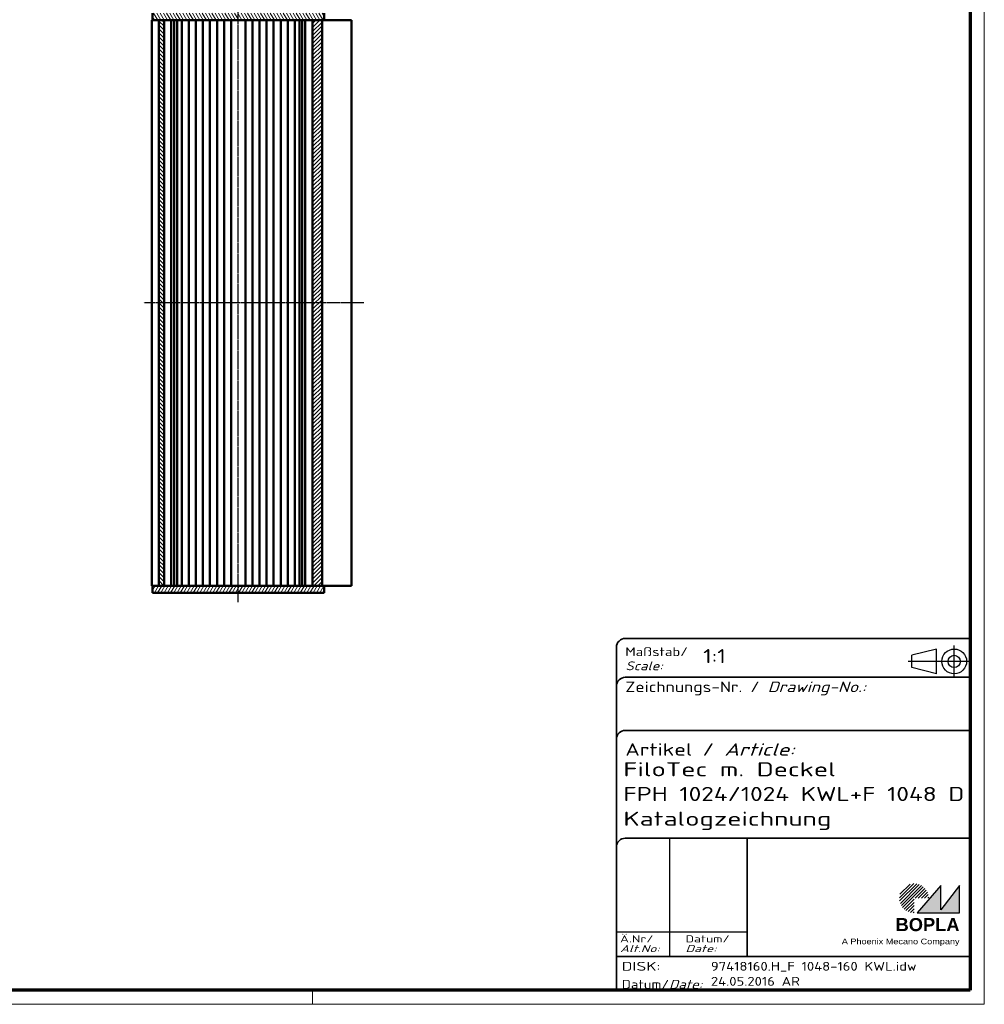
# Model space of a CAD drawing. Header units: millimetres. Extents: x 1 to 593, y 1 to 419.
# Tile 243 of 246: x 320 to 593, y 1 to 280. Entities that reach past the tile are written whole.
import ezdxf
from ezdxf.enums import TextEntityAlignment as Align

# ---------------------------------------------------------------- set-up
doc = ezdxf.new("R2010")
doc.units = ezdxf.units.MM
for name, pattern in [('ACAD_ISO04W100', [30, 24, -3, 0, -3]), ('CHAIN', [0.3543, 0.2362, -0.0295, 0.0591, -0.0295]), ('DASH_DOT', [0.37, 0.24, -0.06, 0.01, -0.06]), ('DASHED', [0.2067, 0.1654, -0.0413])]:
    doc.linetypes.add(name, pattern=pattern)
doc.layers.get('0').update_dxf_attribs({"lineweight": 25})
for name, color, linetype, lineweight in [('Mittellinie (ISO)', 1, 'DASH_DOT', 25), ('Rahmen (ISO)', 7, 'Continuous', 70), ('Schraffur (ISO)', 1, 'Continuous', 18), ('Sichtbar (ISO)', 7, 'Continuous', 50), ('Sichtbar schmal (ISO)', 1, 'Continuous', 25), ('Titel (ISO)', 5, 'Continuous', 50), ('Verdeckt (ISO)', 5, 'DASHED', 35)]:
    doc.layers.add(name, color=color, linetype=linetype, lineweight=lineweight)
doc.styles.add('Notiztext (DIN)', font='isocpeur.ttf', dxfattribs={"width": 1.1})
doc.styles.get("Standard").update_dxf_attribs({"font": 'isocpeur.ttf', "width": 1.1})
doc.styles.add('Textstil142', font='isocpeur.ttf', dxfattribs={"width": 1.4})
doc.styles.add('Textstil143', font='isocpeur.ttf', dxfattribs={"width": 1.4})
doc.styles.add('Textstil144', font='isocpeur.ttf', dxfattribs={"width": 1.4})
doc.styles.add('Textstil242', font='isocpeur.ttf', dxfattribs={"width": 1.2})
doc.styles.add('Textstil243', font='isocpeur.ttf', dxfattribs={"width": 1.4})
doc.styles.add('Textstil248', font='isocpeui.ttf', dxfattribs={"width": 1.2})
doc.styles.add('Textstil249', font='isocpeui.ttf', dxfattribs={"width": 1.4})
doc.styles.add('Textstil259', font='isocpeur.ttf', dxfattribs={"width": 1.3})
doc.styles.add('Textstil68', font='isocpeur.ttf', dxfattribs={"width": 1.2})

# ---------------------------------------------------------------- blocks, each defined once
blk = doc.blocks.new('Schriftfelder Katalogzeichnung')
at = {"layer": 'Schraffur (ISO)'}
h = blk.add_hatch(dxfattribs=at)
h.set_pattern_fill('ANSI31', color=1, scale=5.08, style=0)
h.set_pattern_definition([(45, (0, 0), (-0.4490128, 0.4490128), [])])
edge = h.paths.add_edge_path()
edge.add_line((395.78, 37.31), (391.63, 37.31))
edge.add_line((391.63, 37.31), (391.63, 33.16))
edge.add_arc((391.63, 37.31), 4.15, 0, 270, ccw=False)
blk.add_hatch(color=7, dxfattribs=at).paths.add_polyline_path([(392.48, 33.16), (404.48, 33.16), (404.48, 40.96), (399.18, 34.06), (399.18, 40.96)])
at = {"color": 1, "linetype": 'ACAD_ISO04W100'}
for p, q in [((402.98, 99.81), (402.98, 108.81)), ((407.48, 104.31), (389.98, 104.31))]:
    blk.add_line(p, q, dxfattribs=at)
at = {"color": 5, "linetype": 'Continuous'}
for p, q in [((397.98, 107.81), (390.98, 106.06)), ((390.98, 102.56), (390.98, 106.06)), ((397.98, 100.81), (397.98, 107.81)), ((397.98, 100.81), (390.98, 102.56))]:
    blk.add_line(p, q, dxfattribs=at)
at = {"color": 1, "linetype": 'Continuous', "lineweight": 25}
for p, q in [((322.48, 54.31), (322.48, 20.81)), ((307.48, 27.81), (344.48, 27.81))]:
    blk.add_line(p, q, dxfattribs=at)
at = {"color": 7, "linetype": 'Continuous'}
for p, q in [((399.18, 40.96), (392.48, 33.16)), ((404.48, 40.96), (399.18, 34.06)), ((399.18, 34.06), (399.18, 40.96)), ((404.48, 33.16), (404.48, 40.96)), ((392.48, 33.16), (404.48, 33.16))]:
    blk.add_line(p, q, dxfattribs=at)
at = {"color": 5, "linetype": 'Continuous'}
for radius in [3.5, 1.75]:
    blk.add_circle((402.98, 104.31), radius, dxfattribs=at)
at = {"layer": 'Titel (ISO)', "lineweight": 18}
for p, q in [((410.48, 7.31), (411.48, 7.31)), ((411.48, 7.31), (411.48, 8.31))]:
    blk.add_line(p, q, dxfattribs=at)
at = {"layer": 'Verdeckt (ISO)', "color": 5, "linetype": 'Continuous', "lineweight": 35}
for p, q in [((407.48, 110.81), (309.98, 110.81)), ((307.48, 108.31), (307.48, 11.31)), ((407.48, 99.81), (309.98, 99.81)), ((407.48, 84.81), (309.98, 84.81)), ((407.48, 54.31), (309.98, 54.31)), ((407.48, 20.81), (307.48, 20.81))]:
    blk.add_line(p, q, dxfattribs=at)
at = {"layer": 'Verdeckt (ISO)', "color": 5, "linetype": 'Continuous'}
blk.add_line((344.48, 54.31), (344.48, 20.81), dxfattribs=at)
at = {"layer": 'Verdeckt (ISO)', "color": 5, "linetype": 'Continuous', "lineweight": 35}
for centre in [(309.98, 108.31), (309.98, 97.31), (309.98, 82.31), (309.98, 51.81)]:
    blk.add_arc(centre, 2.5, 90, 180, dxfattribs=at)
at = {"color": 5, "style": 'Textstil142', "width": 1.4}
blk.add_text('DISK:', height=2.5, dxfattribs=at).set_placement((308.98, 16.81))
at = {"color": 7, "insert": (309.98, 77.64), "char_height": 3.5, "attachment_point": 7}
blk.add_mtext('\\fISOCPEUR|b0|i0;\\W1.30;\\H3.5000;Artikel / \\fISOCPEUR|b0|i1;\\W1.30;\\H3.5000;Article:', dxfattribs=at)
at = {"color": 5, "insert": (308.98, 11.72), "char_height": 2.5, "attachment_point": 7}
blk.add_mtext('\\fISOCPEUR|b0|i0;\\W1.20;\\H2.5000;Datum/\\fISOCPEUR|b0|i1;\\W1.20;\\H2.5000;Date:', dxfattribs=at)
at = {"color": 5, "style": 'Textstil68', "width": 1.2}
for tag, p in [('DATEINAME_001', (334.18, 16.81)), ('ERSTELLUNGSDATUM_001', (334.18, 12.56)), ('50-Namenskürzel_001', (354.18, 12.56))]:
    blk.add_attdef(tag, p, '', height=2.5, dxfattribs=at)
at = {"layer": 'Sichtbar schmal (ISO)', "color": 1}
for s, height, style, width, p in [('Maßstab/', 2.5, 'Textstil68', 1.2, (309.98, 105.81)), ('Scale:', 2.5, 'Textstil248', 1.2, (309.98, 101.81)), ('Ä.Nr/', 2, 'Textstil144', 1.4, (308.48, 24.81)), ('Datum/', 2, 'Textstil144', 1.4, (326.98, 24.81)), ('Alt.No:', 2, 'Textstil249', 1.4, (308.48, 22.06)), ('Date:', 2, 'Textstil249', 1.4, (326.98, 22.06))]:
    blk.add_text(s, height=height, dxfattribs=dict(at, style=style, width=width)).set_placement(p)
at = {"layer": 'Sichtbar schmal (ISO)', "color": 1, "insert": (309.98, 94.71), "char_height": 3, "attachment_point": 7}
blk.add_mtext('\\fISOCPEUR|b0|i0;\\W1.20;\\H3.0000;Zeichnungs-Nr. / \\fISOCPEUR|b0|i1;\\W1.20;\\H3.0000;Drawing-No.:', dxfattribs=at)
at = {"layer": 'Sichtbar schmal (ISO)', "color": 1, "style": 'Textstil144', "width": 1.4}
for tag, p in [('19-Ä-Nr._-10-', (309.48, 53.56)), ('19-Datum_-10-', (324.48, 53.56)), ('18-Ä-Nr._-9-', (309.48, 51.06)), ('18-Datum_-9-', (324.48, 51.06)), ('17-Ä-Nr._-8-', (309.48, 48.56)), ('17-Datum_-8-', (324.48, 48.56)), ('16-Ä-Nr._-7-', (309.48, 46.06)), ('16-Datum_-7-', (324.48, 46.06)), ('15-Ä-Nr._-6-', (309.48, 43.56)), ('15-Datum_-6-', (324.48, 43.56)), ('14-Ä-Nr._-5-', (309.48, 41.06)), ('13-Ä-Nr._-4-', (309.48, 38.56)), ('14-Datum_-5-', (324.48, 41.06)), ('12-Ä-Nr._-3-', (309.48, 36.06)), ('13-Datum_-4-', (324.48, 38.56)), ('11-Ä-Nr._-2-', (309.48, 33.56)), ('12-Datum_-3-', (324.48, 36.06)), ('11-Datum_-2-', (324.48, 33.56)), ('10-Ä-Nr._-1-', (309.48, 31.06)), ('10-Datum_-1-', (324.48, 31.06))]:
    blk.add_attdef(tag, text='', height=2, dxfattribs=at).set_placement(p, align=Align.TOP_LEFT)
at = {"layer": 'Titel (ISO)', "color": 7, "insert": (404.48, 27.96), "char_height": 3.7, "width": 19.8847, "attachment_point": 9, "style": 'Notiztext (DIN)'}
blk.add_mtext('\\fArial|b1|i0;\\H3.7000;BOPLA', dxfattribs=at)
at = {"layer": 'Titel (ISO)', "color": 5, "insert": (404.48, 23.81), "char_height": 1.6, "width": 34.8824, "attachment_point": 9, "style": 'Notiztext (DIN)'}
blk.add_mtext('\\fArial|b0|i0;\\W1.15;\\H1.6000;A Phoenix Mecano Company', dxfattribs=at)
at = {"layer": 'Titel (ISO)', "color": 7}
for tag, p, height, style, width in [('02-Maßstab_001', (332, 103.81), 4, 'Textstil242', 1.2), ('07-Artikel-Modell_001', (309.43, 71.81), 3.98, 'Textstil243', 1.4), ('08-Artikel-Benennung_001', (309.46, 64.81), 4, 'Textstil259', 1.3), ('09-Artikel-Benennung_(2.Zeile)_001', (309.43, 57.81), 3.98, 'Textstil243', 1.4)]:
    blk.add_attdef(tag, p, '', height=height, dxfattribs=dict(at, style=style, width=width))
at = {"layer": 'Titel (ISO)', "color": 7, "style": 'Textstil143', "width": 1.4}
blk.add_attdef('03-Zchn.Nr.', text='', height=4, dxfattribs=at).set_placement((332.48, 92.31), align=Align.TOP_LEFT)
blk = doc.blocks.new('Ränder Bopla-A2-Rahmen')
at = {"layer": 'Rahmen (ISO)', "color": 1, "lineweight": 18}
for p, q in [((593, 1), (593, 419)), ((403, 5), (403, 1)), ((1, 1), (593, 1))]:
    blk.add_line(p, q, dxfattribs=at)
at = {"layer": 'Rahmen (ISO)', "color": 91, "lineweight": 70}
for p, q in [((589, 415), (589, 5)), ((589, 5), (20, 5))]:
    blk.add_line(p, q, dxfattribs=at)

msp = doc.modelspace()

# ---------------------------------------------------------------- hatches: boundary and pattern name
at = {"layer": 'Schraffur (ISO)'}
h = msp.add_hatch(dxfattribs=at)
h.set_pattern_fill('ANSI31', color=256, scale=6.35, angle=75.000175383, style=0)
h.set_pattern_definition([(120.00018, (0, 0), (-0.6874064, -0.3968771), [])])
h.paths.add_polyline_path([(357.806404, 279.4167205), (359.556404, 279.4167205), (361.056404, 279.4167205), (403.056404, 279.4167205), (405.732748, 279.4167205), (406.306404, 279.4167205), (406.306404, 281.4167205), (357.806404, 281.4167205)])
h = msp.add_hatch(dxfattribs=at)
h.set_pattern_fill('ANSI31', color=256, scale=6.35, angle=90.000210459, style=0)
h.set_pattern_definition([(135.00021, (0, 0), (-0.561264, -0.5612681), [])])
h.paths.add_polyline_path([(359.556404, 119.4167205), (361.056404, 119.4167205), (361.056404, 279.4167205), (359.556404, 279.4167205)])
h = msp.add_hatch(dxfattribs=at)
h.set_pattern_fill('ANSI31', color=256, scale=6.35, style=0)
h.set_pattern_definition([(45, (0, 0), (-0.561266, 0.561266), [])])
h.paths.add_polyline_path([(405.732748, 119.4167205), (405.732748, 279.4167205), (403.056404, 279.4167205), (403.056404, 119.4167205)])
h = msp.add_hatch(dxfattribs=at)
h.set_pattern_fill('ANSI31', color=256, scale=6.35, angle=14.999977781, style=0)
h.set_pattern_definition([(59.99998, (0, 0), (-0.6874075, 0.3968753), [])])
h.paths.add_polyline_path([(406.306404, 119.4167205), (405.732748, 119.4167205), (403.056404, 119.4167205), (361.056404, 119.4167205), (359.556404, 119.4167205), (357.806404, 119.4167205), (357.806404, 117.4167205), (406.306404, 117.4167205)])

# ---------------------------------------------------------------- linework, layer by layer
at = {"layer": 'Mittellinie (ISO)', "linetype": 'CHAIN'}
for p, q in [((382.056404, 114.7865062), (382.056404, 282.5728554)), ((417.5840478, 199.4167205), (355.306404, 199.4167205))]:
    msp.add_line(p, q, dxfattribs=at)
at = {"layer": 'Sichtbar (ISO)'}
for p, q in [((357.806404, 281.4167205), (357.806404, 279.4167205)), ((406.306404, 279.4167205), (406.306404, 281.4167205)), ((357.656404, 279.4167205), (357.656404, 119.4167205)), ((357.656404, 279.4167205), (357.806404, 279.4167205)), ((357.806404, 279.4167205), (406.306404, 279.4167205)), ((361.056404, 279.4167205), (359.556404, 279.4167205)), ((359.556404, 279.4167205), (359.556404, 119.4167205)), ((361.056404, 119.4167205), (361.056404, 279.4167205)), ((363.1217992, 119.4167205), (363.1217992, 279.4167205)), ((363.9500873, 279.4167205), (363.9500873, 119.4167205)), ((364.756404, 119.4167205), (364.756404, 279.4167205)), ((366.056404, 119.4167205), (366.056404, 279.4167205)), ((368.056404, 279.4167205), (368.056404, 119.4167205)), ((370.056404, 119.4167205), (370.056404, 279.4167205)), ((372.056404, 279.4167205), (372.056404, 119.4167205)), ((374.056404, 119.4167205), (374.056404, 279.4167205)), ((376.056404, 279.4167205), (376.056404, 119.4167205)), ((378.056404, 119.4167205), (378.056404, 279.4167205)), ((380.056404, 279.4167205), (380.056404, 119.4167205)), ((384.056404, 119.4167205), (384.056404, 279.4167205)), ((386.056404, 279.4167205), (386.056404, 119.4167205)), ((388.056404, 119.4167205), (388.056404, 279.4167205)), ((390.056404, 279.4167205), (390.056404, 119.4167205)), ((392.056404, 119.4167205), (392.056404, 279.4167205)), ((394.056404, 279.4167205), (394.056404, 119.4167205)), ((396.056404, 119.4167205), (396.056404, 279.4167205)), ((398.056404, 279.4167205), (398.056404, 119.4167205)), ((399.356404, 279.4167205), (399.356404, 119.4167205)), ((400.1627208, 279.4167205), (400.1627208, 119.4167205)), ((400.9910088, 279.4167205), (400.9910088, 119.4167205)), ((405.732748, 279.4167205), (403.056404, 279.4167205)), ((403.056404, 279.4167205), (403.056404, 119.4167205)), ((405.732748, 119.4167205), (405.732748, 279.4167205)), ((406.3324511, 279.4167205), (406.306404, 279.4167205)), ((406.3324511, 279.4167205), (413.8616654, 279.4167205)), ((413.8616654, 279.4167205), (414.056404, 279.4167205)), ((414.056404, 119.4167205), (414.056404, 279.4167205)), ((357.806404, 119.4167205), (357.656404, 119.4167205)), ((406.306404, 119.4167205), (357.806404, 119.4167205)), ((357.806404, 119.4167205), (357.806404, 117.4167205)), ((357.806404, 117.4167205), (406.306404, 117.4167205)), ((359.556404, 119.4167205), (361.056404, 119.4167205)), ((403.056404, 119.4167205), (405.732748, 119.4167205)), ((406.306404, 119.4167205), (406.3324511, 119.4167205)), ((406.306404, 117.4167205), (406.306404, 119.4167205)), ((413.8616654, 119.4167205), (406.3324511, 119.4167205)), ((414.056404, 119.4167205), (413.8616654, 119.4167205))]:
    msp.add_line(p, q, dxfattribs=at)

# ---------------------------------------------------------------- block references
msp.add_blockref('Ränder Bopla-A2-Rahmen', (0, 0))
msp.add_blockref('Schriftfelder Katalogzeichnung', (181.5158395, -6.3067288)).add_auto_attribs({'DATEINAME_001': '97418160.H_F 1048-160 KWL.idw', 'ERSTELLUNGSDATUM_001': '24.05.2016', '07-Artikel-Modell_001': 'FiloTec m. Deckel', '50-Namenskürzel_001': 'AR', '02-Maßstab_001': '1:1', '08-Artikel-Benennung_001': 'FPH 1024/1024 KWL+F 1048 D', '09-Artikel-Benennung_(2.Zeile)_001': 'Katalogzeichnung'})

doc.saveas('drawing.dxf')
